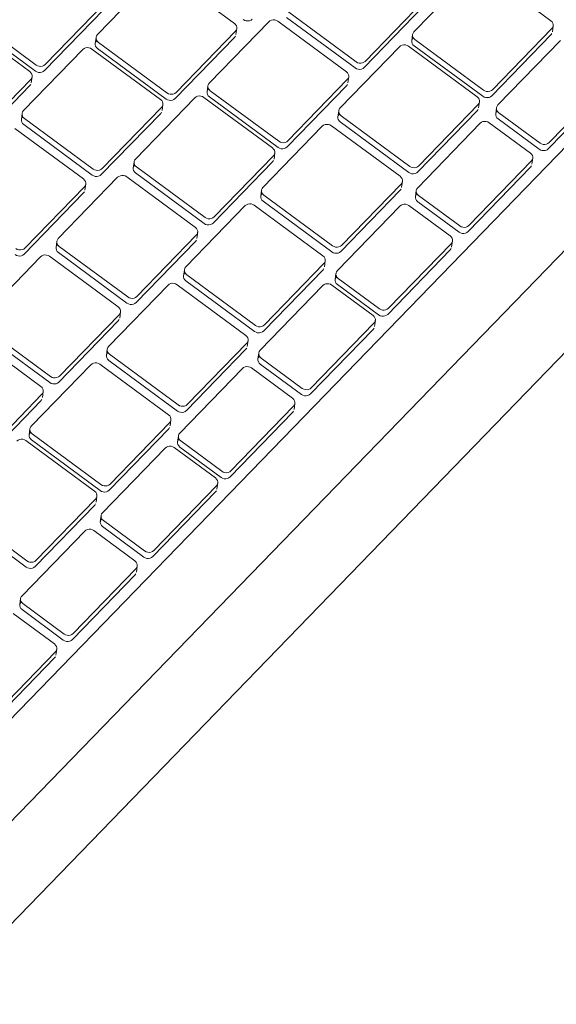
# Model space of a CAD drawing. Header units: centimetres. Extents: x 1151.07 to 1152.71, y 1902.53 to 1904.06.
# Tile 32 of 65: x 1152.0576 to 1152.0688, y 1903.2486 to 1903.2693. Entities that reach past the tile are written whole.
import ezdxf

# ---------------------------------------------------------------- set-up
doc = ezdxf.new("R2010")
doc.units = ezdxf.units.CM
doc.layers.add('Wyposażenie elektryczne', color=7, linetype='Continuous', lineweight=9)

msp = doc.modelspace()

# ---------------------------------------------------------------- linework, layer by layer
at = {"layer": 'Wyposażenie elektryczne'}
for p, q in [((1152.073873, 1903.27166), (1152.050104, 1903.247141)), ((1152.050104, 1903.247141), (1152.073873, 1903.27166)), ((1152.051321, 1903.246238), (1152.07509, 1903.270766)), ((1152.060438, 1903.270287), (1152.059192, 1903.269005)), ((1152.062067, 1903.269238), (1152.060627, 1903.270298)), ((1152.067078, 1903.270345), (1152.065833, 1903.269062)), ((1152.068709, 1903.269295), (1152.067267, 1903.270356)), ((1152.058095, 1903.268375), (1152.059342, 1903.269658)), ((1152.066035, 1903.269597), (1152.06479, 1903.268314)), ((1152.064807, 1903.268442), (1152.066052, 1903.269725)), ((1152.075849, 1903.269403), (1152.05209, 1903.244878)), ((1152.056467, 1903.269425), (1152.057906, 1903.268365)), ((1152.059325, 1903.26953), (1152.058079, 1903.268247)), ((1152.064601, 1903.268303), (1152.06316, 1903.269364)), ((1152.063177, 1903.269492), (1152.064618, 1903.268431)), ((1152.057771, 1903.268226), (1152.056332, 1903.269286)), ((1152.057889, 1903.268237), (1152.056451, 1903.269297)), ((1152.062785, 1903.269273), (1152.06154, 1903.26799)), ((1152.062116, 1903.269133), (1152.062099, 1903.269004)), ((1152.064416, 1903.268223), (1152.062975, 1903.269284)), ((1152.067484, 1903.267847), (1152.068729, 1903.269131)), ((1152.068758, 1903.26919), (1152.068741, 1903.269061)), ((1152.059146, 1903.268817), (1152.059163, 1903.268945)), ((1152.06207, 1903.268945), (1152.060824, 1903.267662)), ((1152.060841, 1903.26779), (1152.062087, 1903.269073)), ((1152.062088, 1903.26897), (1152.06207, 1903.268945)), ((1152.065787, 1903.268875), (1152.065804, 1903.269003)), ((1152.068711, 1903.269003), (1152.067467, 1903.267719)), ((1152.06873, 1903.269028), (1152.068711, 1903.269003)), ((1152.059212, 1903.26884), (1152.060651, 1903.267779)), ((1152.065529, 1903.268748), (1152.064283, 1903.267465)), ((1152.06716, 1903.267698), (1152.065718, 1903.268759)), ((1152.067277, 1903.267709), (1152.065836, 1903.268769)), ((1152.065853, 1903.268898), (1152.067294, 1903.267837)), ((1152.068909, 1903.268879), (1152.067597, 1903.267526)), ((1152.058887, 1903.268691), (1152.057641, 1903.267407)), ((1152.060516, 1903.26764), (1152.059077, 1903.268701)), ((1152.060634, 1903.267651), (1152.059195, 1903.268712)), ((1152.05782, 1903.268121), (1152.057803, 1903.267993)), ((1152.064464, 1903.268118), (1152.064447, 1903.267989)), ((1152.057774, 1903.267933), (1152.056527, 1903.26665)), ((1152.056544, 1903.266778), (1152.057791, 1903.268061)), ((1152.057792, 1903.267958), (1152.057774, 1903.267933)), ((1152.061494, 1903.267802), (1152.06151, 1903.26793)), ((1152.064418, 1903.26793), (1152.063172, 1903.266646)), ((1152.063189, 1903.266774), (1152.064435, 1903.268058)), ((1152.064437, 1903.267956), (1152.064418, 1903.26793)), ((1152.069965, 1903.267961), (1152.068653, 1903.266608)), ((1152.068671, 1903.266736), (1152.069983, 1903.268089)), ((1152.062865, 1903.266625), (1152.061424, 1903.267686)), ((1152.062983, 1903.266636), (1152.061542, 1903.267697)), ((1152.061559, 1903.267825), (1152.063, 1903.266764)), ((1152.059289, 1903.266192), (1152.060536, 1903.267476)), ((1152.061235, 1903.267676), (1152.059988, 1903.266392)), ((1152.060565, 1903.267535), (1152.060548, 1903.267407)), ((1152.065934, 1903.266249), (1152.067179, 1903.267533)), ((1152.067209, 1903.267592), (1152.067191, 1903.267464)), ((1152.057595, 1903.26722), (1152.057611, 1903.267348)), ((1152.060519, 1903.267348), (1152.059273, 1903.266064)), ((1152.060538, 1903.267373), (1152.060519, 1903.267348)), ((1152.064237, 1903.267277), (1152.064254, 1903.267405)), ((1152.064303, 1903.2673), (1152.065744, 1903.266238)), ((1152.067162, 1903.267405), (1152.065917, 1903.266121)), ((1152.067181, 1903.26743), (1152.067162, 1903.267405)), ((1152.06755, 1903.267339), (1152.067568, 1903.267467)), ((1152.067617, 1903.267361), (1152.068481, 1903.266725)), ((1152.059083, 1903.266053), (1152.057644, 1903.267115)), ((1152.05766, 1903.267243), (1152.0591, 1903.266181)), ((1152.063911, 1903.267081), (1152.062665, 1903.265797)), ((1152.065542, 1903.26603), (1152.0641, 1903.267091)), ((1152.065727, 1903.26611), (1152.064286, 1903.267172)), ((1152.067225, 1903.267142), (1152.065912, 1903.265788)), ((1152.068279, 1903.266517), (1152.067414, 1903.267153)), ((1152.068464, 1903.266597), (1152.067599, 1903.267233)), ((1152.058897, 1903.265973), (1152.057458, 1903.267034)), ((1152.061638, 1903.265176), (1152.062885, 1903.26646)), ((1152.062914, 1903.26652), (1152.062897, 1903.266392)), ((1152.059942, 1903.266204), (1152.059959, 1903.266332)), ((1152.062868, 1903.266332), (1152.061621, 1903.265048)), ((1152.062886, 1903.266358), (1152.062868, 1903.266332)), ((1152.066986, 1903.264998), (1152.068299, 1903.266352)), ((1152.0683, 1903.266249), (1152.068281, 1903.266224)), ((1152.068328, 1903.266411), (1152.06831, 1903.266283)), ((1152.061432, 1903.265037), (1152.059991, 1903.266099)), ((1152.060008, 1903.266227), (1152.061449, 1903.265165)), ((1152.068281, 1903.266224), (1152.066968, 1903.26487)), ((1152.059616, 1903.266008), (1152.058369, 1903.264724)), ((1152.058946, 1903.265868), (1152.05893, 1903.26574)), ((1152.061246, 1903.264957), (1152.059806, 1903.266019)), ((1152.064316, 1903.26458), (1152.065562, 1903.265865)), ((1152.065591, 1903.265924), (1152.065574, 1903.265796)), ((1152.0589, 1903.26568), (1152.057653, 1903.264396)), ((1152.05767, 1903.264523), (1152.058917, 1903.265808)), ((1152.058919, 1903.265706), (1152.0589, 1903.26568)), ((1152.062619, 1903.265609), (1152.062635, 1903.265737)), ((1152.062684, 1903.265632), (1152.064126, 1903.26457)), ((1152.065545, 1903.265737), (1152.064299, 1903.264452)), ((1152.065563, 1903.265762), (1152.065545, 1903.265737)), ((1152.065866, 1903.265601), (1152.065883, 1903.265729)), ((1152.065932, 1903.265624), (1152.066796, 1903.264987)), ((1152.062292, 1903.265413), (1152.061046, 1903.264128)), ((1152.063924, 1903.264361), (1152.062482, 1903.265423)), ((1152.064109, 1903.264442), (1152.062667, 1903.265504)), ((1152.066594, 1903.264778), (1152.065729, 1903.265415)), ((1152.066779, 1903.264859), (1152.065914, 1903.265496)), ((1152.06554, 1903.265405), (1152.064226, 1903.26405)), ((1152.060019, 1903.263507), (1152.061266, 1903.264792)), ((1152.061295, 1903.264851), (1152.061278, 1903.264723)), ((1152.058323, 1903.264536), (1152.05834, 1903.264664)), ((1152.061249, 1903.264664), (1152.060002, 1903.263379)), ((1152.061267, 1903.264689), (1152.061249, 1903.264664)), ((1152.0653, 1903.263259), (1152.066613, 1903.264614)), ((1152.066643, 1903.264673), (1152.066625, 1903.264545)), ((1152.059812, 1903.263368), (1152.058372, 1903.264431)), ((1152.058388, 1903.264559), (1152.059829, 1903.263496)), ((1152.066596, 1903.264486), (1152.065283, 1903.263131)), ((1152.066615, 1903.264511), (1152.066596, 1903.264486)), ((1152.057996, 1903.26434), (1152.056749, 1903.263054)), ((1152.059627, 1903.263287), (1152.058186, 1903.26435)), ((1152.062696, 1903.262911), (1152.063943, 1903.264196)), ((1152.063973, 1903.264255), (1152.063956, 1903.264128)), ((1152.061, 1903.263941), (1152.061016, 1903.264068)), ((1152.061065, 1903.263963), (1152.062507, 1903.2629)), ((1152.063926, 1903.264068), (1152.06268, 1903.262783)), ((1152.063945, 1903.264094), (1152.063926, 1903.264068)), ((1152.06418, 1903.263863), (1152.064197, 1903.263991)), ((1152.062304, 1903.262691), (1152.060863, 1903.263754)), ((1152.06249, 1903.262772), (1152.061048, 1903.263835)), ((1152.065093, 1903.26312), (1152.064229, 1903.263757)), ((1152.064246, 1903.263885), (1152.06511, 1903.263248)), ((1152.060673, 1903.263744), (1152.059426, 1903.262458)), ((1152.063921, 1903.263735), (1152.062607, 1903.26238)), ((1152.064975, 1903.263109), (1152.064111, 1903.263746)), ((1152.059675, 1903.263182), (1152.059659, 1903.263054)), ((1152.059629, 1903.262995), (1152.058382, 1903.261709)), ((1152.058398, 1903.261837), (1152.059646, 1903.263123)), ((1152.059648, 1903.26302), (1152.059629, 1903.262995)), ((1152.06368, 1903.261588), (1152.064995, 1903.262944)), ((1152.065024, 1903.263003), (1152.065007, 1903.262875)), ((1152.058192, 1903.261698), (1152.056752, 1903.262762)), ((1152.056768, 1903.26289), (1152.058209, 1903.261826)), ((1152.064978, 1903.262816), (1152.063663, 1903.26146)), ((1152.064996, 1903.262842), (1152.064978, 1903.262816)), ((1152.058006, 1903.261617), (1152.056566, 1903.262681)), ((1152.061077, 1903.26124), (1152.062324, 1903.262527)), ((1152.062353, 1903.262586), (1152.062336, 1903.262458)), ((1152.05938, 1903.262271), (1152.059396, 1903.262399)), ((1152.062307, 1903.262399), (1152.06106, 1903.261112)), ((1152.062326, 1903.262424), (1152.062307, 1903.262399)), ((1152.062561, 1903.262193), (1152.062577, 1903.262321)), ((1152.06087, 1903.261102), (1152.059429, 1903.262166)), ((1152.059445, 1903.262293), (1152.060887, 1903.26123)), ((1152.062626, 1903.262215), (1152.063491, 1903.261578)), ((1152.059053, 1903.262074), (1152.057805, 1903.260788)), ((1152.060684, 1903.261021), (1152.059243, 1903.262085)), ((1152.062234, 1903.261996), (1152.060919, 1903.26064)), ((1152.063288, 1903.261369), (1152.062424, 1903.262006)), ((1152.063474, 1903.26145), (1152.062609, 1903.262087)), ((1152.058055, 1903.261512), (1152.058038, 1903.261385)), ((1152.058009, 1903.261325), (1152.056761, 1903.260038)), ((1152.056777, 1903.260166), (1152.058026, 1903.261453)), ((1152.058027, 1903.26135), (1152.058009, 1903.261325)), ((1152.063291, 1903.261076), (1152.061976, 1903.25972)), ((1152.061993, 1903.259847), (1152.063308, 1903.261204)), ((1152.063309, 1903.261102), (1152.063291, 1903.261076)), ((1152.063337, 1903.261263), (1152.06332, 1903.261136)), ((1152.060733, 1903.260915), (1152.060716, 1903.260788)), ((1152.057759, 1903.2606), (1152.057776, 1903.260728)), ((1152.060687, 1903.260728), (1152.059439, 1903.259441)), ((1152.059456, 1903.259569), (1152.060704, 1903.260856)), ((1152.060706, 1903.260754), (1152.060687, 1903.260728)), ((1152.059131, 1903.259419), (1152.057689, 1903.260484)), ((1152.059249, 1903.259431), (1152.057808, 1903.260495)), ((1152.057824, 1903.260623), (1152.059266, 1903.259558)), ((1152.060873, 1903.260452), (1152.06089, 1903.26058)), ((1152.060939, 1903.260475), (1152.061803, 1903.259837)), ((1152.060614, 1903.260325), (1152.059298, 1903.258968)), ((1152.061668, 1903.259698), (1152.060804, 1903.260335)), ((1152.061786, 1903.259709), (1152.060922, 1903.260347)), ((1152.060372, 1903.258175), (1152.061687, 1903.259533)), ((1152.061689, 1903.25943), (1152.061671, 1903.259405)), ((1152.061717, 1903.259592), (1152.0617, 1903.259464)), ((1152.057902, 1903.257966), (1152.05915, 1903.259254)), ((1152.05918, 1903.259314), (1152.059163, 1903.259186)), ((1152.061671, 1903.259405), (1152.060355, 1903.258048)), ((1152.05627, 1903.259021), (1152.057712, 1903.257956)), ((1152.059134, 1903.259126), (1152.057885, 1903.257839)), ((1152.059152, 1903.259152), (1152.059134, 1903.259126)), ((1152.057695, 1903.257828), (1152.056254, 1903.258893)), ((1152.059252, 1903.258781), (1152.059269, 1903.258908)), ((1152.059318, 1903.258803), (1152.060182, 1903.258165)), ((1152.059979, 1903.257956), (1152.059115, 1903.258594)), ((1152.060165, 1903.258037), (1152.059301, 1903.258675)), ((1152.058925, 1903.258583), (1152.057609, 1903.257226)), ((1152.058682, 1903.256433), (1152.059999, 1903.257791)), ((1152.060028, 1903.25785), (1152.060011, 1903.257723)), ((1152.059982, 1903.257663), (1152.058666, 1903.256305)), ((1152.06, 1903.257688), (1152.059982, 1903.257663)), ((1152.057563, 1903.257039), (1152.057579, 1903.257166)), ((1152.057628, 1903.257061), (1152.058492, 1903.256422)), ((1152.05829, 1903.256213), (1152.057425, 1903.256852)), ((1152.058476, 1903.256295), (1152.057612, 1903.256933)), ((1152.058338, 1903.256107), (1152.058322, 1903.25598)), ((1152.058292, 1903.25592), (1152.056975, 1903.254562)), ((1152.056992, 1903.254689), (1152.058309, 1903.256048)), ((1152.058311, 1903.255946), (1152.058292, 1903.25592))]:
    msp.add_line(p, q, dxfattribs=at)
for points in [[(1152.062087, 1903.269073, 0), (1152.062105, 1903.269099, 0), (1152.062115, 1903.269127, 0), (1152.062116, 1903.269158, 0), (1152.062108, 1903.269188, 0), (1152.062091, 1903.269215, 0), (1152.062067, 1903.269238, 0)], [(1152.062442, 1903.269328, 0), (1152.062416, 1903.269308, 0), (1152.062385, 1903.269295, 0), (1152.062351, 1903.269289, 0), (1152.062316, 1903.269291, 0), (1152.062282, 1903.269301, 0), (1152.062252, 1903.269318, 0)], [(1152.062975, 1903.269284, 0), (1152.062945, 1903.269301, 0), (1152.062911, 1903.26931, 0), (1152.062876, 1903.269312, 0), (1152.062842, 1903.269307, 0), (1152.062811, 1903.269293, 0), (1152.062785, 1903.269273, 0)], [(1152.068729, 1903.269131, 0), (1152.068747, 1903.269156, 0), (1152.068757, 1903.269185, 0), (1152.068758, 1903.269215, 0), (1152.06875, 1903.269245, 0), (1152.068733, 1903.269272, 0), (1152.068709, 1903.269295, 0)], [(1152.059192, 1903.269005, 0), (1152.059174, 1903.268979, 0), (1152.059164, 1903.268951, 0), (1152.059163, 1903.26892, 0), (1152.059171, 1903.26889, 0), (1152.059187, 1903.268863, 0), (1152.059212, 1903.26884, 0)], [(1152.065836, 1903.268769, 0), (1152.065811, 1903.268792, 0), (1152.065795, 1903.26882, 0), (1152.065787, 1903.26885, 0), (1152.065787, 1903.26888, 0), (1152.065798, 1903.268909, 0), (1152.065816, 1903.268934, 0)], [(1152.065833, 1903.269062, 0), (1152.065815, 1903.269037, 0), (1152.065805, 1903.269008, 0), (1152.065804, 1903.268978, 0), (1152.065812, 1903.268948, 0), (1152.065829, 1903.268921, 0), (1152.065853, 1903.268898, 0)], [(1152.059077, 1903.268701, 0), (1152.059047, 1903.268718, 0), (1152.059013, 1903.268728, 0), (1152.058978, 1903.26873, 0), (1152.058944, 1903.268724, 0), (1152.058913, 1903.268711, 0), (1152.058887, 1903.268691, 0)], [(1152.059195, 1903.268712, 0), (1152.059171, 1903.268735, 0), (1152.059154, 1903.268762, 0), (1152.059146, 1903.268792, 0), (1152.059147, 1903.268822, 0), (1152.059157, 1903.268851, 0), (1152.059175, 1903.268876, 0)], [(1152.065718, 1903.268759, 0), (1152.065688, 1903.268776, 0), (1152.065654, 1903.268786, 0), (1152.065619, 1903.268788, 0), (1152.065585, 1903.268782, 0), (1152.065554, 1903.268768, 0), (1152.065529, 1903.268748, 0)], [(1152.057906, 1903.268365, 0), (1152.057936, 1903.268348, 0), (1152.05797, 1903.268338, 0), (1152.058005, 1903.268336, 0), (1152.058039, 1903.268342, 0), (1152.05807, 1903.268355, 0), (1152.058095, 1903.268375, 0)], [(1152.06479, 1903.268314, 0), (1152.064765, 1903.268294, 0), (1152.064734, 1903.26828, 0), (1152.0647, 1903.268274, 0), (1152.064664, 1903.268276, 0), (1152.064631, 1903.268286, 0), (1152.064601, 1903.268303, 0)], [(1152.064618, 1903.268431, 0), (1152.064648, 1903.268414, 0), (1152.064681, 1903.268405, 0), (1152.064717, 1903.268402, 0), (1152.064751, 1903.268408, 0), (1152.064782, 1903.268422, 0), (1152.064807, 1903.268442, 0)], [(1152.057791, 1903.268061, 0), (1152.057809, 1903.268087, 0), (1152.057819, 1903.268115, 0), (1152.05782, 1903.268146, 0), (1152.057812, 1903.268176, 0), (1152.057795, 1903.268203, 0), (1152.057771, 1903.268226, 0)], [(1152.058079, 1903.268247, 0), (1152.058053, 1903.268227, 0), (1152.058022, 1903.268214, 0), (1152.057988, 1903.268208, 0), (1152.057953, 1903.26821, 0), (1152.057919, 1903.26822, 0), (1152.057889, 1903.268237, 0)], [(1152.064435, 1903.268058, 0), (1152.064454, 1903.268084, 0), (1152.064464, 1903.268112, 0), (1152.064465, 1903.268143, 0), (1152.064456, 1903.268173, 0), (1152.06444, 1903.2682, 0), (1152.064416, 1903.268223, 0)], [(1152.06154, 1903.26799, 0), (1152.061521, 1903.267964, 0), (1152.061511, 1903.267936, 0), (1152.06151, 1903.267905, 0), (1152.061518, 1903.267875, 0), (1152.061535, 1903.267848, 0), (1152.061559, 1903.267825, 0)], [(1152.060651, 1903.267779, 0), (1152.060681, 1903.267762, 0), (1152.060715, 1903.267753, 0), (1152.06075, 1903.267751, 0), (1152.060784, 1903.267756, 0), (1152.060815, 1903.26777, 0), (1152.060841, 1903.26779, 0)], [(1152.061424, 1903.267686, 0), (1152.061394, 1903.267703, 0), (1152.061361, 1903.267713, 0), (1152.061326, 1903.267715, 0), (1152.061291, 1903.267709, 0), (1152.06126, 1903.267696, 0), (1152.061235, 1903.267676, 0)], [(1152.061542, 1903.267697, 0), (1152.061518, 1903.26772, 0), (1152.061502, 1903.267747, 0), (1152.061493, 1903.267777, 0), (1152.061494, 1903.267808, 0), (1152.061504, 1903.267836, 0), (1152.061523, 1903.267862, 0)], [(1152.067179, 1903.267533, 0), (1152.067198, 1903.267558, 0), (1152.067208, 1903.267587, 0), (1152.067209, 1903.267618, 0), (1152.067201, 1903.267647, 0), (1152.067184, 1903.267675, 0), (1152.06716, 1903.267698, 0)], [(1152.067467, 1903.267719, 0), (1152.067441, 1903.267699, 0), (1152.06741, 1903.267686, 0), (1152.067376, 1903.26768, 0), (1152.067341, 1903.267682, 0), (1152.067307, 1903.267692, 0), (1152.067277, 1903.267709, 0)], [(1152.067294, 1903.267837, 0), (1152.067324, 1903.26782, 0), (1152.067358, 1903.26781, 0), (1152.067393, 1903.267808, 0), (1152.067427, 1903.267814, 0), (1152.067458, 1903.267827, 0), (1152.067484, 1903.267847, 0)], [(1152.060536, 1903.267476, 0), (1152.060554, 1903.267501, 0), (1152.060564, 1903.26753, 0), (1152.060565, 1903.26756, 0), (1152.060557, 1903.26759, 0), (1152.06054, 1903.267618, 0), (1152.060516, 1903.26764, 0)], [(1152.060824, 1903.267662, 0), (1152.060798, 1903.267642, 0), (1152.060767, 1903.267628, 0), (1152.060733, 1903.267622, 0), (1152.060698, 1903.267624, 0), (1152.060664, 1903.267634, 0), (1152.060634, 1903.267651, 0)], [(1152.067597, 1903.267526, 0), (1152.067578, 1903.267501, 0), (1152.067568, 1903.267472, 0), (1152.067567, 1903.267441, 0), (1152.067576, 1903.267412, 0), (1152.067592, 1903.267384, 0), (1152.067617, 1903.267361, 0)], [(1152.057644, 1903.267115, 0), (1152.057619, 1903.267138, 0), (1152.057603, 1903.267165, 0), (1152.057595, 1903.267195, 0), (1152.057596, 1903.267225, 0), (1152.057606, 1903.267254, 0), (1152.057624, 1903.267279, 0)], [(1152.057641, 1903.267407, 0), (1152.057622, 1903.267382, 0), (1152.057612, 1903.267353, 0), (1152.057611, 1903.267323, 0), (1152.057619, 1903.267293, 0), (1152.057636, 1903.267266, 0), (1152.05766, 1903.267243, 0)], [(1152.064286, 1903.267172, 0), (1152.064261, 1903.267195, 0), (1152.064245, 1903.267222, 0), (1152.064237, 1903.267252, 0), (1152.064238, 1903.267282, 0), (1152.064248, 1903.267311, 0), (1152.064266, 1903.267336, 0)], [(1152.064283, 1903.267465, 0), (1152.064265, 1903.267439, 0), (1152.064255, 1903.26741, 0), (1152.064254, 1903.26738, 0), (1152.064262, 1903.26735, 0), (1152.064279, 1903.267323, 0), (1152.064303, 1903.2673, 0)], [(1152.067599, 1903.267233, 0), (1152.067575, 1903.267256, 0), (1152.067558, 1903.267283, 0), (1152.06755, 1903.267313, 0), (1152.067551, 1903.267344, 0), (1152.067561, 1903.267372, 0), (1152.06758, 1903.267398, 0)], [(1152.0641, 1903.267091, 0), (1152.06407, 1903.267108, 0), (1152.064037, 1903.267118, 0), (1152.064002, 1903.26712, 0), (1152.063967, 1903.267114, 0), (1152.063936, 1903.267101, 0), (1152.063911, 1903.267081, 0)], [(1152.067414, 1903.267153, 0), (1152.067385, 1903.26717, 0), (1152.067351, 1903.26718, 0), (1152.067316, 1903.267182, 0), (1152.067281, 1903.267176, 0), (1152.06725, 1903.267162, 0), (1152.067225, 1903.267142, 0)], [(1152.063, 1903.266764, 0), (1152.06303, 1903.266747, 0), (1152.063064, 1903.266737, 0), (1152.063099, 1903.266735, 0), (1152.063133, 1903.266741, 0), (1152.063164, 1903.266754, 0), (1152.063189, 1903.266774, 0)], [(1152.068481, 1903.266725, 0), (1152.068511, 1903.266708, 0), (1152.068545, 1903.266698, 0), (1152.06858, 1903.266696, 0), (1152.068614, 1903.266702, 0), (1152.068645, 1903.266716, 0), (1152.068671, 1903.266736, 0)], [(1152.062885, 1903.26646, 0), (1152.062903, 1903.266486, 0), (1152.062913, 1903.266514, 0), (1152.062914, 1903.266545, 0), (1152.062906, 1903.266575, 0), (1152.062889, 1903.266602, 0), (1152.062865, 1903.266625, 0)], [(1152.063172, 1903.266646, 0), (1152.063147, 1903.266626, 0), (1152.063116, 1903.266613, 0), (1152.063082, 1903.266607, 0), (1152.063047, 1903.266609, 0), (1152.063013, 1903.266619, 0), (1152.062983, 1903.266636, 0)], [(1152.068299, 1903.266352, 0), (1152.068317, 1903.266377, 0), (1152.068327, 1903.266406, 0), (1152.068328, 1903.266437, 0), (1152.06832, 1903.266466, 0), (1152.068303, 1903.266494, 0), (1152.068279, 1903.266517, 0)], [(1152.068653, 1903.266608, 0), (1152.068628, 1903.266588, 0), (1152.068597, 1903.266574, 0), (1152.068562, 1903.266568, 0), (1152.068527, 1903.26657, 0), (1152.068494, 1903.26658, 0), (1152.068464, 1903.266597, 0)], [(1152.059991, 1903.266099, 0), (1152.059967, 1903.266122, 0), (1152.05995, 1903.266149, 0), (1152.059942, 1903.266179, 0), (1152.059943, 1903.26621, 0), (1152.059953, 1903.266239, 0), (1152.059972, 1903.266264, 0)], [(1152.059988, 1903.266392, 0), (1152.05997, 1903.266367, 0), (1152.05996, 1903.266338, 0), (1152.059959, 1903.266307, 0), (1152.059967, 1903.266277, 0), (1152.059984, 1903.26625, 0), (1152.060008, 1903.266227, 0)], [(1152.065744, 1903.266238, 0), (1152.065774, 1903.266221, 0), (1152.065808, 1903.266212, 0), (1152.065843, 1903.266209, 0), (1152.065877, 1903.266215, 0), (1152.065908, 1903.266229, 0), (1152.065934, 1903.266249, 0)], [(1152.059273, 1903.266064, 0), (1152.059247, 1903.266044, 0), (1152.059216, 1903.26603, 0), (1152.059182, 1903.266025, 0), (1152.059147, 1903.266027, 0), (1152.059113, 1903.266036, 0), (1152.059083, 1903.266053, 0)], [(1152.0591, 1903.266181, 0), (1152.05913, 1903.266164, 0), (1152.059163, 1903.266155, 0), (1152.059199, 1903.266152, 0), (1152.059233, 1903.266158, 0), (1152.059264, 1903.266172, 0), (1152.059289, 1903.266192, 0)], [(1152.059806, 1903.266019, 0), (1152.059776, 1903.266036, 0), (1152.059742, 1903.266046, 0), (1152.059707, 1903.266048, 0), (1152.059673, 1903.266042, 0), (1152.059642, 1903.266028, 0), (1152.059616, 1903.266008, 0)], [(1152.065562, 1903.265865, 0), (1152.06558, 1903.26589, 0), (1152.06559, 1903.265919, 0), (1152.065591, 1903.26595, 0), (1152.065583, 1903.265979, 0), (1152.065566, 1903.266007, 0), (1152.065542, 1903.26603, 0)], [(1152.065917, 1903.266121, 0), (1152.065891, 1903.266101, 0), (1152.06586, 1903.266087, 0), (1152.065826, 1903.266081, 0), (1152.065791, 1903.266083, 0), (1152.065757, 1903.266093, 0), (1152.065727, 1903.26611, 0)], [(1152.058917, 1903.265808, 0), (1152.058935, 1903.265834, 0), (1152.058945, 1903.265862, 0), (1152.058946, 1903.265893, 0), (1152.058938, 1903.265923, 0), (1152.058922, 1903.26595, 0), (1152.058897, 1903.265973, 0)], [(1152.062667, 1903.265504, 0), (1152.062643, 1903.265527, 0), (1152.062627, 1903.265554, 0), (1152.062618, 1903.265584, 0), (1152.062619, 1903.265615, 0), (1152.062629, 1903.265643, 0), (1152.062648, 1903.265669, 0)], [(1152.062665, 1903.265797, 0), (1152.062646, 1903.265771, 0), (1152.062636, 1903.265743, 0), (1152.062635, 1903.265712, 0), (1152.062643, 1903.265682, 0), (1152.06266, 1903.265655, 0), (1152.062684, 1903.265632, 0)], [(1152.065914, 1903.265496, 0), (1152.06589, 1903.265519, 0), (1152.065874, 1903.265546, 0), (1152.065865, 1903.265576, 0), (1152.065866, 1903.265606, 0), (1152.065876, 1903.265635, 0), (1152.065895, 1903.26566, 0)], [(1152.065912, 1903.265788, 0), (1152.065893, 1903.265763, 0), (1152.065883, 1903.265734, 0), (1152.065883, 1903.265704, 0), (1152.065891, 1903.265674, 0), (1152.065907, 1903.265647, 0), (1152.065932, 1903.265624, 0)], [(1152.062482, 1903.265423, 0), (1152.062452, 1903.26544, 0), (1152.062418, 1903.26545, 0), (1152.062383, 1903.265452, 0), (1152.062349, 1903.265446, 0), (1152.062318, 1903.265433, 0), (1152.062292, 1903.265413, 0)], [(1152.065729, 1903.265415, 0), (1152.065699, 1903.265432, 0), (1152.065666, 1903.265442, 0), (1152.06563, 1903.265444, 0), (1152.065596, 1903.265438, 0), (1152.065565, 1903.265425, 0), (1152.06554, 1903.265405, 0)], [(1152.061621, 1903.265048, 0), (1152.061596, 1903.265028, 0), (1152.061565, 1903.265014, 0), (1152.061531, 1903.265008, 0), (1152.061495, 1903.26501, 0), (1152.061462, 1903.26502, 0), (1152.061432, 1903.265037, 0)], [(1152.061449, 1903.265165, 0), (1152.061479, 1903.265148, 0), (1152.061512, 1903.265138, 0), (1152.061547, 1903.265136, 0), (1152.061582, 1903.265142, 0), (1152.061613, 1903.265156, 0), (1152.061638, 1903.265176, 0)], [(1152.066796, 1903.264987, 0), (1152.066826, 1903.26497, 0), (1152.06686, 1903.26496, 0), (1152.066895, 1903.264958, 0), (1152.066929, 1903.264964, 0), (1152.06696, 1903.264978, 0), (1152.066986, 1903.264998, 0)], [(1152.061266, 1903.264792, 0), (1152.061284, 1903.264817, 0), (1152.061294, 1903.264846, 0), (1152.061295, 1903.264876, 0), (1152.061287, 1903.264906, 0), (1152.06127, 1903.264934, 0), (1152.061246, 1903.264957, 0)], [(1152.066968, 1903.26487, 0), (1152.066943, 1903.26485, 0), (1152.066912, 1903.264836, 0), (1152.066878, 1903.26483, 0), (1152.066842, 1903.264832, 0), (1152.066809, 1903.264842, 0), (1152.066779, 1903.264859, 0)], [(1152.058372, 1903.264431, 0), (1152.058348, 1903.264454, 0), (1152.058331, 1903.264481, 0), (1152.058323, 1903.264511, 0), (1152.058324, 1903.264541, 0), (1152.058334, 1903.26457, 0), (1152.058352, 1903.264596, 0)], [(1152.058369, 1903.264724, 0), (1152.058351, 1903.264698, 0), (1152.05834, 1903.264669, 0), (1152.058339, 1903.264639, 0), (1152.058348, 1903.264609, 0), (1152.058364, 1903.264582, 0), (1152.058388, 1903.264559, 0)], [(1152.064126, 1903.26457, 0), (1152.064156, 1903.264553, 0), (1152.06419, 1903.264543, 0), (1152.064225, 1903.264541, 0), (1152.064259, 1903.264547, 0), (1152.06429, 1903.26456, 0), (1152.064316, 1903.26458, 0)], [(1152.066613, 1903.264614, 0), (1152.066632, 1903.264639, 0), (1152.066642, 1903.264668, 0), (1152.066643, 1903.264698, 0), (1152.066635, 1903.264728, 0), (1152.066618, 1903.264756, 0), (1152.066594, 1903.264778, 0)], [(1152.057653, 1903.264396, 0), (1152.057628, 1903.264376, 0), (1152.057597, 1903.264362, 0), (1152.057562, 1903.264356, 0), (1152.057527, 1903.264358, 0), (1152.057493, 1903.264368, 0), (1152.057464, 1903.264385, 0)], [(1152.05748, 1903.264513, 0), (1152.05751, 1903.264496, 0), (1152.057544, 1903.264486, 0), (1152.057579, 1903.264484, 0), (1152.057613, 1903.26449, 0), (1152.057644, 1903.264503, 0), (1152.05767, 1903.264523, 0)], [(1152.058186, 1903.26435, 0), (1152.058156, 1903.264367, 0), (1152.058122, 1903.264377, 0), (1152.058087, 1903.264379, 0), (1152.058053, 1903.264373, 0), (1152.058022, 1903.26436, 0), (1152.057996, 1903.26434, 0)], [(1152.064299, 1903.264452, 0), (1152.064273, 1903.264432, 0), (1152.064242, 1903.264419, 0), (1152.064208, 1903.264413, 0), (1152.064173, 1903.264415, 0), (1152.064139, 1903.264425, 0), (1152.064109, 1903.264442, 0)], [(1152.063943, 1903.264196, 0), (1152.063962, 1903.264222, 0), (1152.063972, 1903.26425, 0), (1152.063973, 1903.264281, 0), (1152.063965, 1903.264311, 0), (1152.063948, 1903.264338, 0), (1152.063924, 1903.264361, 0)], [(1152.061048, 1903.263835, 0), (1152.061024, 1903.263858, 0), (1152.061008, 1903.263886, 0), (1152.060999, 1903.263915, 0), (1152.061, 1903.263946, 0), (1152.06101, 1903.263975, 0), (1152.061029, 1903.264, 0)], [(1152.061046, 1903.264128, 0), (1152.061027, 1903.264103, 0), (1152.061017, 1903.264074, 0), (1152.061016, 1903.264043, 0), (1152.061024, 1903.264013, 0), (1152.061041, 1903.263986, 0), (1152.061065, 1903.263963, 0)], [(1152.064226, 1903.26405, 0), (1152.064208, 1903.264025, 0), (1152.064198, 1903.263996, 0), (1152.064197, 1903.263965, 0), (1152.064205, 1903.263935, 0), (1152.064222, 1903.263908, 0), (1152.064246, 1903.263885, 0)], [(1152.060863, 1903.263754, 0), (1152.060833, 1903.263771, 0), (1152.060799, 1903.263781, 0), (1152.060764, 1903.263783, 0), (1152.06073, 1903.263777, 0), (1152.060699, 1903.263764, 0), (1152.060673, 1903.263744, 0)], [(1152.064111, 1903.263746, 0), (1152.064081, 1903.263763, 0), (1152.064047, 1903.263773, 0), (1152.064012, 1903.263775, 0), (1152.063978, 1903.263769, 0), (1152.063947, 1903.263755, 0), (1152.063921, 1903.263735, 0)], [(1152.064229, 1903.263757, 0), (1152.064204, 1903.26378, 0), (1152.064188, 1903.263807, 0), (1152.06418, 1903.263837, 0), (1152.064181, 1903.263868, 0), (1152.064191, 1903.263897, 0), (1152.064209, 1903.263922, 0)], [(1152.060002, 1903.263379, 0), (1152.059976, 1903.263359, 0), (1152.059945, 1903.263345, 0), (1152.059911, 1903.263339, 0), (1152.059876, 1903.263341, 0), (1152.059842, 1903.263351, 0), (1152.059812, 1903.263368, 0)], [(1152.059829, 1903.263496, 0), (1152.059859, 1903.263479, 0), (1152.059893, 1903.263469, 0), (1152.059928, 1903.263467, 0), (1152.059962, 1903.263473, 0), (1152.059993, 1903.263487, 0), (1152.060019, 1903.263507, 0)], [(1152.059646, 1903.263123, 0), (1152.059665, 1903.263148, 0), (1152.059675, 1903.263177, 0), (1152.059676, 1903.263207, 0), (1152.059667, 1903.263237, 0), (1152.059651, 1903.263265, 0), (1152.059627, 1903.263287, 0)], [(1152.06511, 1903.263248, 0), (1152.06514, 1903.263231, 0), (1152.065174, 1903.263221, 0), (1152.065209, 1903.263219, 0), (1152.065243, 1903.263225, 0), (1152.065274, 1903.263239, 0), (1152.0653, 1903.263259, 0)], [(1152.064995, 1903.262944, 0), (1152.065013, 1903.262969, 0), (1152.065023, 1903.262998, 0), (1152.065024, 1903.263029, 0), (1152.065016, 1903.263059, 0), (1152.064999, 1903.263086, 0), (1152.064975, 1903.263109, 0)], [(1152.065283, 1903.263131, 0), (1152.065257, 1903.263111, 0), (1152.065226, 1903.263097, 0), (1152.065192, 1903.263091, 0), (1152.065157, 1903.263093, 0), (1152.065123, 1903.263103, 0), (1152.065093, 1903.26312, 0)], [(1152.06268, 1903.262783, 0), (1152.062654, 1903.262763, 0), (1152.062623, 1903.262749, 0), (1152.062589, 1903.262743, 0), (1152.062554, 1903.262745, 0), (1152.06252, 1903.262755, 0), (1152.06249, 1903.262772, 0)], [(1152.062507, 1903.2629, 0), (1152.062537, 1903.262883, 0), (1152.062571, 1903.262873, 0), (1152.062606, 1903.262871, 0), (1152.06264, 1903.262877, 0), (1152.062671, 1903.262891, 0), (1152.062696, 1903.262911, 0)], [(1152.062324, 1903.262527, 0), (1152.062342, 1903.262552, 0), (1152.062352, 1903.262581, 0), (1152.062353, 1903.262611, 0), (1152.062345, 1903.262641, 0), (1152.062329, 1903.262668, 0), (1152.062304, 1903.262691, 0)], [(1152.059429, 1903.262166, 0), (1152.059404, 1903.262189, 0), (1152.059388, 1903.262216, 0), (1152.05938, 1903.262246, 0), (1152.059381, 1903.262276, 0), (1152.059391, 1903.262305, 0), (1152.059409, 1903.26233, 0)], [(1152.059426, 1903.262458, 0), (1152.059407, 1903.262433, 0), (1152.059397, 1903.262404, 0), (1152.059396, 1903.262374, 0), (1152.059404, 1903.262344, 0), (1152.059421, 1903.262316, 0), (1152.059445, 1903.262293, 0)], [(1152.062607, 1903.26238, 0), (1152.062588, 1903.262355, 0), (1152.062578, 1903.262326, 0), (1152.062577, 1903.262295, 0), (1152.062585, 1903.262265, 0), (1152.062602, 1903.262238, 0), (1152.062626, 1903.262215, 0)], [(1152.059243, 1903.262085, 0), (1152.059213, 1903.262102, 0), (1152.059179, 1903.262111, 0), (1152.059144, 1903.262114, 0), (1152.05911, 1903.262108, 0), (1152.059079, 1903.262094, 0), (1152.059053, 1903.262074, 0)], [(1152.062609, 1903.262087, 0), (1152.062585, 1903.26211, 0), (1152.062569, 1903.262138, 0), (1152.06256, 1903.262168, 0), (1152.062561, 1903.262198, 0), (1152.062571, 1903.262227, 0), (1152.06259, 1903.262252, 0)], [(1152.062424, 1903.262006, 0), (1152.062394, 1903.262023, 0), (1152.06236, 1903.262033, 0), (1152.062325, 1903.262035, 0), (1152.062291, 1903.262029, 0), (1152.06226, 1903.262016, 0), (1152.062234, 1903.261996, 0)], [(1152.058382, 1903.261709, 0), (1152.058356, 1903.261689, 0), (1152.058325, 1903.261675, 0), (1152.058291, 1903.26167, 0), (1152.058256, 1903.261672, 0), (1152.058222, 1903.261682, 0), (1152.058192, 1903.261698, 0)], [(1152.058209, 1903.261826, 0), (1152.058239, 1903.261809, 0), (1152.058272, 1903.261799, 0), (1152.058308, 1903.261797, 0), (1152.058342, 1903.261803, 0), (1152.058373, 1903.261817, 0), (1152.058398, 1903.261837, 0)], [(1152.058026, 1903.261453, 0), (1152.058044, 1903.261478, 0), (1152.058054, 1903.261507, 0), (1152.058055, 1903.261537, 0), (1152.058047, 1903.261567, 0), (1152.05803, 1903.261594, 0), (1152.058006, 1903.261617, 0)], [(1152.063491, 1903.261578, 0), (1152.063521, 1903.261561, 0), (1152.063554, 1903.261551, 0), (1152.06359, 1903.261549, 0), (1152.063624, 1903.261555, 0), (1152.063655, 1903.261568, 0), (1152.06368, 1903.261588, 0)], [(1152.063308, 1903.261204, 0), (1152.063326, 1903.261229, 0), (1152.063336, 1903.261258, 0), (1152.063337, 1903.261289, 0), (1152.063329, 1903.261319, 0), (1152.063312, 1903.261346, 0), (1152.063288, 1903.261369, 0)], [(1152.063663, 1903.26146, 0), (1152.063638, 1903.26144, 0), (1152.063607, 1903.261427, 0), (1152.063573, 1903.261421, 0), (1152.063537, 1903.261423, 0), (1152.063504, 1903.261433, 0), (1152.063474, 1903.26145, 0)], [(1152.06106, 1903.261112, 0), (1152.061034, 1903.261092, 0), (1152.061003, 1903.261079, 0), (1152.060969, 1903.261073, 0), (1152.060934, 1903.261075, 0), (1152.0609, 1903.261085, 0), (1152.06087, 1903.261102, 0)], [(1152.060887, 1903.26123, 0), (1152.060917, 1903.261213, 0), (1152.060951, 1903.261203, 0), (1152.060986, 1903.261201, 0), (1152.06102, 1903.261207, 0), (1152.061051, 1903.26122, 0), (1152.061077, 1903.26124, 0)], [(1152.060704, 1903.260856, 0), (1152.060722, 1903.260881, 0), (1152.060732, 1903.26091, 0), (1152.060733, 1903.260941, 0), (1152.060725, 1903.26097, 0), (1152.060708, 1903.260998, 0), (1152.060684, 1903.261021, 0)], [(1152.057808, 1903.260495, 0), (1152.057784, 1903.260518, 0), (1152.057767, 1903.260545, 0), (1152.057759, 1903.260575, 0), (1152.05776, 1903.260606, 0), (1152.05777, 1903.260635, 0), (1152.057788, 1903.26066, 0)], [(1152.057805, 1903.260788, 0), (1152.057787, 1903.260762, 0), (1152.057776, 1903.260734, 0), (1152.057775, 1903.260703, 0), (1152.057784, 1903.260673, 0), (1152.0578, 1903.260646, 0), (1152.057824, 1903.260623, 0)], [(1152.057689, 1903.260484, 0), (1152.057659, 1903.260501, 0), (1152.057626, 1903.26051, 0), (1152.05759, 1903.260512, 0), (1152.057556, 1903.260507, 0), (1152.057525, 1903.260493, 0), (1152.0575, 1903.260473, 0)], [(1152.060922, 1903.260347, 0), (1152.060898, 1903.26037, 0), (1152.060881, 1903.260397, 0), (1152.060873, 1903.260427, 0), (1152.060874, 1903.260458, 0), (1152.060884, 1903.260487, 0), (1152.060902, 1903.260512, 0)], [(1152.060919, 1903.26064, 0), (1152.060901, 1903.260614, 0), (1152.060891, 1903.260585, 0), (1152.06089, 1903.260555, 0), (1152.060898, 1903.260525, 0), (1152.060914, 1903.260498, 0), (1152.060939, 1903.260475, 0)], [(1152.060804, 1903.260335, 0), (1152.060774, 1903.260352, 0), (1152.06074, 1903.260362, 0), (1152.060705, 1903.260364, 0), (1152.06067, 1903.260358, 0), (1152.060639, 1903.260345, 0), (1152.060614, 1903.260325, 0)], [(1152.061803, 1903.259837, 0), (1152.061833, 1903.25982, 0), (1152.061867, 1903.25981, 0), (1152.061902, 1903.259808, 0), (1152.061936, 1903.259814, 0), (1152.061967, 1903.259827, 0), (1152.061993, 1903.259847, 0)], [(1152.061687, 1903.259533, 0), (1152.061706, 1903.259558, 0), (1152.061716, 1903.259587, 0), (1152.061717, 1903.259617, 0), (1152.061709, 1903.259647, 0), (1152.061692, 1903.259675, 0), (1152.061668, 1903.259698, 0)], [(1152.061976, 1903.25972, 0), (1152.06195, 1903.2597, 0), (1152.061919, 1903.259686, 0), (1152.061885, 1903.25968, 0), (1152.06185, 1903.259682, 0), (1152.061816, 1903.259692, 0), (1152.061786, 1903.259709, 0)], [(1152.05915, 1903.259254, 0), (1152.059169, 1903.259279, 0), (1152.059179, 1903.259308, 0), (1152.05918, 1903.259339, 0), (1152.059172, 1903.259369, 0), (1152.059155, 1903.259396, 0), (1152.059131, 1903.259419, 0)], [(1152.059439, 1903.259441, 0), (1152.059413, 1903.259421, 0), (1152.059382, 1903.259408, 0), (1152.059348, 1903.259402, 0), (1152.059313, 1903.259404, 0), (1152.059279, 1903.259414, 0), (1152.059249, 1903.259431, 0)], [(1152.059266, 1903.259558, 0), (1152.059296, 1903.259541, 0), (1152.05933, 1903.259532, 0), (1152.059365, 1903.25953, 0), (1152.059399, 1903.259535, 0), (1152.05943, 1903.259549, 0), (1152.059456, 1903.259569, 0)], [(1152.059301, 1903.258675, 0), (1152.059277, 1903.258698, 0), (1152.05926, 1903.258726, 0), (1152.059252, 1903.258756, 0), (1152.059253, 1903.258786, 0), (1152.059263, 1903.258815, 0), (1152.059281, 1903.25884, 0)], [(1152.059298, 1903.258968, 0), (1152.05928, 1903.258943, 0), (1152.05927, 1903.258914, 0), (1152.059269, 1903.258883, 0), (1152.059277, 1903.258853, 0), (1152.059293, 1903.258826, 0), (1152.059318, 1903.258803, 0)], [(1152.059115, 1903.258594, 0), (1152.059085, 1903.258611, 0), (1152.059051, 1903.258621, 0), (1152.059016, 1903.258623, 0), (1152.058982, 1903.258617, 0), (1152.058951, 1903.258604, 0), (1152.058925, 1903.258583, 0)], [(1152.060182, 1903.258165, 0), (1152.060212, 1903.258148, 0), (1152.060246, 1903.258138, 0), (1152.060281, 1903.258136, 0), (1152.060315, 1903.258142, 0), (1152.060346, 1903.258155, 0), (1152.060372, 1903.258175, 0)], [(1152.060355, 1903.258048, 0), (1152.060329, 1903.258028, 0), (1152.060298, 1903.258014, 0), (1152.060264, 1903.258008, 0), (1152.060229, 1903.25801, 0), (1152.060195, 1903.25802, 0), (1152.060165, 1903.258037, 0)], [(1152.057885, 1903.257839, 0), (1152.05786, 1903.257819, 0), (1152.057829, 1903.257805, 0), (1152.057794, 1903.257799, 0), (1152.057759, 1903.257802, 0), (1152.057725, 1903.257811, 0), (1152.057695, 1903.257828, 0)], [(1152.057712, 1903.257956, 0), (1152.057742, 1903.257939, 0), (1152.057776, 1903.257929, 0), (1152.057811, 1903.257927, 0), (1152.057845, 1903.257933, 0), (1152.057876, 1903.257946, 0), (1152.057902, 1903.257966, 0)], [(1152.059999, 1903.257791, 0), (1152.060017, 1903.257816, 0), (1152.060027, 1903.257845, 0), (1152.060028, 1903.257875, 0), (1152.06002, 1903.257905, 0), (1152.060003, 1903.257933, 0), (1152.059979, 1903.257956, 0)], [(1152.057609, 1903.257226, 0), (1152.05759, 1903.257201, 0), (1152.05758, 1903.257172, 0), (1152.057579, 1903.257141, 0), (1152.057587, 1903.257111, 0), (1152.057604, 1903.257084, 0), (1152.057628, 1903.257061, 0)], [(1152.057612, 1903.256933, 0), (1152.057587, 1903.256956, 0), (1152.057571, 1903.256984, 0), (1152.057563, 1903.257014, 0), (1152.057564, 1903.257044, 0), (1152.057574, 1903.257073, 0), (1152.057592, 1903.257098, 0)], [(1152.058492, 1903.256422, 0), (1152.058522, 1903.256405, 0), (1152.058556, 1903.256395, 0), (1152.058591, 1903.256393, 0), (1152.058626, 1903.256399, 0), (1152.058657, 1903.256412, 0), (1152.058682, 1903.256433, 0)], [(1152.058309, 1903.256048, 0), (1152.058328, 1903.256073, 0), (1152.058338, 1903.256102, 0), (1152.058339, 1903.256132, 0), (1152.05833, 1903.256162, 0), (1152.058314, 1903.25619, 0), (1152.05829, 1903.256213, 0)], [(1152.058666, 1903.256305, 0), (1152.05864, 1903.256285, 0), (1152.058609, 1903.256272, 0), (1152.058575, 1903.256266, 0), (1152.058539, 1903.256268, 0), (1152.058506, 1903.256278, 0), (1152.058476, 1903.256295, 0)]]:
    msp.add_polyline3d(points, dxfattribs=at)

doc.saveas('drawing.dxf')
